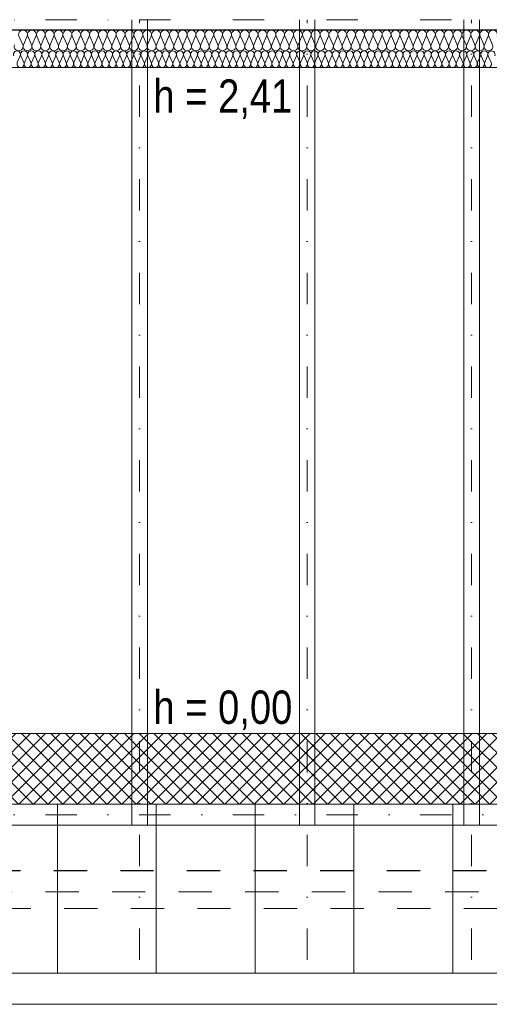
# Model space of a CAD drawing. Extents: x -558982 to 5119495, y -5290134 to 97908.
# Tile 253 of 256: x -427688 to -425432, y 76434 to 81165. Entities that reach past the tile are written whole.
import ezdxf

# ---------------------------------------------------------------- set-up
doc = ezdxf.new("R2010")
doc.units = 0
doc.header["$MEASUREMENT"] = 0
doc.linetypes.add('Dot & Dashed', pattern=[450, 150, -150, 0, -150])
doc.linetypes.add('Przerywana', pattern=[320, 160, -160])
for name, color, linetype, lineweight in [('Arch dachowki_Nr_Pióra__81', 252, 'Continuous', 9), ('Arch ocieplenie_Nr_Pióra__44', 252, 'Continuous', 13), ('Arch wykończenie_Nr_Pióra__3', 252, 'Continuous', 18), ('arch wypelnienia_Nr_Pióra__2', 252, 'Continuous', 13), ('INWENT DACH_Nr_Pióra__21', 252, 'Continuous', 9), ('INWENT KONST. DREWNIANA_Nr_Pióra__2', 252, 'Continuous', 13), ('INWENT KONST. DREWNIANA_Nr_Pióra__21', 252, 'Continuous', 9), ('INWENT RURY SPUSTOWE_Nr_Pióra__21', 252, 'Continuous', 9), ('INWENT WYMIARY_Nr_Pióra__21', 252, 'Continuous', 9), ('INWENT.ŚCIANY_Nr_Pióra__1', 252, 'Continuous', 25), ('INWENT.ŚCIANY_Nr_Pióra__2', 252, 'Continuous', 13)]:
    doc.layers.add(name, color=color, linetype=linetype, lineweight=lineweight)
doc.layers.add('Arch ocieplenie', color=252, linetype='Continuous')
doc.styles.add('GENERATED_STYLE_2', font='ARIALN.TTF')

# ---------------------------------------------------------------- blocks, each defined once
blk = doc.blocks.new('Izolacja cieplna 14_225', base_point=(-429844.9, 96852.6))
at = {"layer": 'Arch ocieplenie_Nr_Pióra__44', "linetype": 'Continuous'}
for p, q in [((-427699.9, 96796.4), (-427685.8, 96828.8)), ((-427682.9, 96828.8), (-427668.7, 96796.4)), ((-427665.9, 96796.4), (-427651.7, 96828.8)), ((-427648.9, 96828.8), (-427634.7, 96796.4)), ((-427631.9, 96796.4), (-427617.7, 96828.8)), ((-427614.8, 96828.8), (-427600.7, 96796.4)), ((-427597.8, 96796.4), (-427583.7, 96828.8)), ((-427580.8, 96828.8), (-427566.7, 96796.4)), ((-427563.8, 96796.4), (-427549.7, 96828.8)), ((-427546.8, 96828.8), (-427532.6, 96796.4)), ((-427529.8, 96796.4), (-427515.6, 96828.8)), ((-427512.8, 96828.8), (-427498.6, 96796.4)), ((-427495.8, 96796.4), (-427481.6, 96828.8)), ((-427478.7, 96828.8), (-427464.6, 96796.4)), ((-427461.7, 96796.4), (-427447.6, 96828.8)), ((-427444.7, 96828.8), (-427430.6, 96796.4)), ((-427427.7, 96796.4), (-427413.5, 96828.8)), ((-427410.7, 96828.8), (-427396.5, 96796.4)), ((-427393.7, 96796.4), (-427379.5, 96828.8)), ((-427376.7, 96828.8), (-427362.5, 96796.4)), ((-427359.7, 96796.4), (-427345.5, 96828.8)), ((-427342.6, 96828.8), (-427328.5, 96796.4)), ((-427325.6, 96796.4), (-427311.5, 96828.8)), ((-427308.6, 96828.8), (-427294.5, 96796.4)), ((-427291.6, 96796.4), (-427277.4, 96828.8)), ((-427274.6, 96828.8), (-427260.4, 96796.4)), ((-427257.6, 96796.4), (-427243.4, 96828.8)), ((-427240.6, 96828.8), (-427226.4, 96796.4)), ((-427223.5, 96796.4), (-427209.4, 96828.8)), ((-427206.5, 96828.8), (-427192.4, 96796.4)), ((-427189.5, 96796.4), (-427175.4, 96828.8)), ((-427172.5, 96828.8), (-427158.4, 96796.4)), ((-427155.5, 96796.4), (-427141.3, 96828.8)), ((-427138.5, 96828.8), (-427124.3, 96796.4)), ((-427121.5, 96796.4), (-427107.3, 96828.8)), ((-427104.5, 96828.8), (-427090.3, 96796.4)), ((-427087.4, 96796.4), (-427073.3, 96828.8)), ((-427070.4, 96828.8), (-427056.3, 96796.4)), ((-427053.4, 96796.4), (-427039.3, 96828.8)), ((-427036.4, 96828.8), (-427022.3, 96796.4)), ((-427019.4, 96796.4), (-427005.2, 96828.8)), ((-427002.4, 96828.8), (-426988.2, 96796.4)), ((-426985.4, 96796.4), (-426971.2, 96828.8)), ((-426968.4, 96828.8), (-426954.2, 96796.4)), ((-426951.3, 96796.4), (-426937.2, 96828.8)), ((-426934.3, 96828.8), (-426920.2, 96796.4)), ((-426917.3, 96796.4), (-426903.2, 96828.8)), ((-426900.3, 96828.8), (-426886.2, 96796.4)), ((-426883.3, 96796.4), (-426869.1, 96828.8)), ((-426866.3, 96828.8), (-426852.1, 96796.4)), ((-426849.3, 96796.4), (-426835.1, 96828.8)), ((-426832.3, 96828.8), (-426818.1, 96796.4)), ((-426815.2, 96796.4), (-426801.1, 96828.8)), ((-426798.2, 96828.8), (-426784.1, 96796.4)), ((-426781.2, 96796.4), (-426767.1, 96828.8)), ((-426764.2, 96828.8), (-426750.1, 96796.4)), ((-426747.2, 96796.4), (-426733, 96828.8)), ((-426730.2, 96828.8), (-426716, 96796.4)), ((-426713.2, 96796.4), (-426699, 96828.8)), ((-426696.2, 96828.8), (-426682, 96796.4)), ((-426679.1, 96796.4), (-426665, 96828.8)), ((-426662.1, 96828.8), (-426648, 96796.4)), ((-426645.1, 96796.4), (-426631, 96828.8)), ((-426628.1, 96828.8), (-426613.9, 96796.4)), ((-426611.1, 96796.4), (-426596.9, 96828.8)), ((-426594.1, 96828.8), (-426579.9, 96796.4)), ((-426577.1, 96796.4), (-426562.9, 96828.8)), ((-426560.1, 96828.8), (-426545.9, 96796.4)), ((-426543, 96796.4), (-426528.9, 96828.8)), ((-426526, 96828.8), (-426511.9, 96796.4)), ((-426509, 96796.4), (-426494.9, 96828.8)), ((-426492, 96828.8), (-426477.8, 96796.4)), ((-426475, 96796.4), (-426460.8, 96828.8)), ((-426458, 96828.8), (-426443.8, 96796.4)), ((-426441, 96796.4), (-426426.8, 96828.8)), ((-426423.9, 96828.8), (-426409.8, 96796.4)), ((-426406.9, 96796.4), (-426392.8, 96828.8)), ((-426389.9, 96828.8), (-426375.8, 96796.4)), ((-426372.9, 96796.4), (-426358.8, 96828.8)), ((-426355.9, 96828.8), (-426341.7, 96796.4)), ((-426338.9, 96796.4), (-426324.7, 96828.8)), ((-426321.9, 96828.8), (-426307.7, 96796.4)), ((-426304.9, 96796.4), (-426290.7, 96828.8)), ((-426287.8, 96828.8), (-426273.7, 96796.4)), ((-426270.8, 96796.4), (-426256.7, 96828.8)), ((-426253.8, 96828.8), (-426239.7, 96796.4)), ((-426236.8, 96796.4), (-426222.7, 96828.8)), ((-426219.8, 96828.8), (-426205.6, 96796.4)), ((-426202.8, 96796.4), (-426188.6, 96828.8)), ((-426185.8, 96828.8), (-426171.6, 96796.4)), ((-426168.8, 96796.4), (-426154.6, 96828.8)), ((-426151.7, 96828.8), (-426137.6, 96796.4)), ((-426134.7, 96796.4), (-426120.6, 96828.8)), ((-426117.7, 96828.8), (-426103.6, 96796.4)), ((-426100.7, 96796.4), (-426086.6, 96828.8)), ((-426083.7, 96828.8), (-426069.5, 96796.4)), ((-426066.7, 96796.4), (-426052.5, 96828.8)), ((-426049.7, 96828.8), (-426035.5, 96796.4)), ((-426032.7, 96796.4), (-426018.5, 96828.8)), ((-426015.6, 96828.8), (-426001.5, 96796.4)), ((-425998.6, 96796.4), (-425984.5, 96828.8)), ((-425981.6, 96828.8), (-425967.5, 96796.4)), ((-425964.6, 96796.4), (-425950.4, 96828.8)), ((-425947.6, 96828.8), (-425933.4, 96796.4)), ((-425930.6, 96796.4), (-425916.4, 96828.8)), ((-425913.6, 96828.8), (-425899.4, 96796.4)), ((-425896.6, 96796.4), (-425882.4, 96828.8)), ((-425879.5, 96828.8), (-425865.4, 96796.4)), ((-425862.5, 96796.4), (-425848.4, 96828.8)), ((-425845.5, 96828.8), (-425831.4, 96796.4)), ((-425828.5, 96796.4), (-425814.3, 96828.8)), ((-425811.5, 96828.8), (-425797.3, 96796.4)), ((-425794.5, 96796.4), (-425780.3, 96828.8)), ((-425777.5, 96828.8), (-425763.3, 96796.4)), ((-425760.5, 96796.4), (-425746.3, 96828.8)), ((-425743.4, 96828.8), (-425729.3, 96796.4)), ((-425726.4, 96796.4), (-425712.3, 96828.8)), ((-425709.4, 96828.8), (-425695.3, 96796.4)), ((-425692.4, 96796.4), (-425678.2, 96828.8)), ((-425675.4, 96828.8), (-425661.2, 96796.4)), ((-425658.4, 96796.4), (-425644.2, 96828.8)), ((-425641.4, 96828.8), (-425627.2, 96796.4)), ((-425624.3, 96796.4), (-425610.2, 96828.8)), ((-425607.3, 96828.8), (-425593.2, 96796.4)), ((-425590.3, 96796.4), (-425576.2, 96828.8)), ((-425573.3, 96828.8), (-425559.2, 96796.4)), ((-425556.3, 96796.4), (-425542.1, 96828.8)), ((-425539.3, 96828.8), (-425525.1, 96796.4)), ((-425522.3, 96796.4), (-425508.1, 96828.8)), ((-425505.3, 96828.8), (-425491.1, 96796.4)), ((-425488.2, 96796.4), (-425474.1, 96828.8)), ((-425471.2, 96828.8), (-425457.1, 96796.4)), ((-425454.2, 96796.4), (-425440.1, 96828.8)), ((-425437.2, 96828.8), (-425423.1, 96796.4))]:
    blk.add_line(p, q, dxfattribs=at)
for centre, start_param, end_param in [((-427701.3, 96835.6), 4.299595, 8.266774), ((-427667.3, 96835.6), 4.299595, 8.266774), ((-427633.3, 96835.6), 4.299595, 8.266774), ((-427599.3, 96835.6), 4.299595, 8.266774), ((-427565.2, 96835.6), 4.299595, 8.266774), ((-427531.2, 96835.6), 4.299595, 8.266774), ((-427497.2, 96835.6), 4.299595, 8.266774), ((-427463.2, 96835.6), 4.299595, 8.266774), ((-427429.1, 96835.6), 4.299595, 8.266774), ((-427395.1, 96835.6), 4.299595, 8.266774), ((-427361.1, 96835.6), 4.299595, 8.266774), ((-427327.1, 96835.6), 4.299595, 8.266774), ((-427293, 96835.6), 4.299595, 8.266774), ((-427259, 96835.6), 4.299595, 8.266774), ((-427225, 96835.6), 4.299595, 8.266774), ((-427191, 96835.6), 4.299595, 8.266774), ((-427156.9, 96835.6), 4.299595, 8.266774), ((-427122.9, 96835.6), 4.299595, 8.266774), ((-427088.9, 96835.6), 4.299595, 8.266774), ((-427054.9, 96835.6), 4.299595, 8.266774), ((-427020.8, 96835.6), 4.299595, 8.266774), ((-426986.8, 96835.6), 4.299595, 8.266774), ((-426952.8, 96835.6), 4.299595, 8.266774), ((-426918.7, 96835.6), 4.299595, 8.266774), ((-426884.7, 96835.6), 4.299595, 8.266774), ((-426850.7, 96835.6), 4.299595, 8.266774), ((-426816.7, 96835.6), 4.299595, 8.266774), ((-426782.6, 96835.6), 4.299595, 8.266774), ((-426748.6, 96835.6), 4.299595, 8.266774), ((-426714.6, 96835.6), 4.299595, 8.266774), ((-426680.6, 96835.6), 4.299595, 8.266774), ((-426646.5, 96835.6), 4.299595, 8.266774), ((-426612.5, 96835.6), 4.299595, 8.266774), ((-426578.5, 96835.6), 4.299595, 8.266774), ((-426544.5, 96835.6), 4.299595, 8.266774), ((-426510.4, 96835.6), 4.299595, 8.266774), ((-426476.4, 96835.6), 4.299595, 8.266774), ((-426442.4, 96835.6), 4.299595, 8.266774), ((-426408.4, 96835.6), 4.299595, 8.266774), ((-426374.3, 96835.6), 4.299595, 8.266774), ((-426340.3, 96835.6), 4.299595, 8.266774), ((-426306.3, 96835.6), 4.299595, 8.266774), ((-426272.3, 96835.6), 4.299595, 8.266774), ((-426238.2, 96835.6), 4.299595, 8.266774), ((-426204.2, 96835.6), 4.299595, 8.266774), ((-426170.2, 96835.6), 4.299595, 8.266774), ((-426136.2, 96835.6), 4.299595, 8.266774), ((-426102.1, 96835.6), 4.299595, 8.266774), ((-426068.1, 96835.6), 4.299595, 8.266774), ((-426034.1, 96835.6), 4.299595, 8.266774), ((-426000.1, 96835.6), 4.299595, 8.266774), ((-425966, 96835.6), 4.299595, 8.266774), ((-425932, 96835.6), 4.299595, 8.266774), ((-425898, 96835.6), 4.299595, 8.266774), ((-425864, 96835.6), 4.299595, 8.266774), ((-425829.9, 96835.6), 4.299595, 8.266774), ((-425795.9, 96835.6), 4.299595, 8.266774), ((-425761.9, 96835.6), 4.299595, 8.266774), ((-425727.9, 96835.6), 4.299595, 8.266774), ((-425693.8, 96835.6), 4.299595, 8.266774), ((-425659.8, 96835.6), 4.299595, 8.266774), ((-425625.8, 96835.6), 4.299595, 8.266774), ((-425591.8, 96835.6), 4.299595, 8.266774), ((-425557.7, 96835.6), 4.299595, 8.266774), ((-425523.7, 96835.6), 4.299595, 8.266774), ((-425489.7, 96835.6), 4.299595, 8.266774), ((-425455.7, 96835.6), 4.299595, 8.266774), ((-425421.6, 96835.6), 4.299595, 8.266774), ((-427684.3, 96789.6), 1.158003, 5.125183), ((-427650.3, 96789.6), 1.158003, 5.125183), ((-427616.3, 96789.6), 1.158003, 5.125183), ((-427582.2, 96789.6), 1.158003, 5.125183), ((-427548.2, 96789.6), 1.158003, 5.125183), ((-427514.2, 96789.6), 1.158003, 5.125183), ((-427480.2, 96789.6), 1.158003, 5.125183), ((-427446.1, 96789.6), 1.158003, 5.125183), ((-427412.1, 96789.6), 1.158003, 5.125183), ((-427378.1, 96789.6), 1.158003, 5.125183), ((-427344.1, 96789.6), 1.158003, 5.125183), ((-427310, 96789.6), 1.158003, 5.125183), ((-427276, 96789.6), 1.158003, 5.125183), ((-427242, 96789.6), 1.158003, 5.125183), ((-427208, 96789.6), 1.158003, 5.125183), ((-427173.9, 96789.6), 1.158003, 5.125183), ((-427139.9, 96789.6), 1.158003, 5.125183), ((-427105.9, 96789.6), 1.158003, 5.125183), ((-427071.9, 96789.6), 1.158003, 5.125183), ((-427037.8, 96789.6), 1.158003, 5.125183), ((-427003.8, 96789.6), 1.158003, 5.125183), ((-426969.8, 96789.6), 1.158003, 5.125183), ((-426935.8, 96789.6), 1.158003, 5.125183), ((-426901.7, 96789.6), 1.158003, 5.125183), ((-426867.7, 96789.6), 1.158003, 5.125183), ((-426833.7, 96789.6), 1.158003, 5.125183), ((-426799.7, 96789.6), 1.158003, 5.125183), ((-426765.6, 96789.6), 1.158003, 5.125183), ((-426731.6, 96789.6), 1.158003, 5.125183), ((-426697.6, 96789.6), 1.158003, 5.125183), ((-426663.6, 96789.6), 1.158003, 5.125183), ((-426629.5, 96789.6), 1.158003, 5.125183), ((-426595.5, 96789.6), 1.158003, 5.125183), ((-426561.5, 96789.6), 1.158003, 5.125183), ((-426527.5, 96789.6), 1.158003, 5.125183), ((-426493.4, 96789.6), 1.158003, 5.125183), ((-426459.4, 96789.6), 1.158003, 5.125183), ((-426425.4, 96789.6), 1.158003, 5.125183), ((-426391.4, 96789.6), 1.158003, 5.125183), ((-426357.3, 96789.6), 1.158003, 5.125183), ((-426323.3, 96789.6), 1.158003, 5.125183), ((-426289.3, 96789.6), 1.158003, 5.125183), ((-426255.3, 96789.6), 1.158003, 5.125183), ((-426221.2, 96789.6), 1.158003, 5.125183), ((-426187.2, 96789.6), 1.158003, 5.125183), ((-426153.2, 96789.6), 1.158003, 5.125183), ((-426119.1, 96789.6), 1.158003, 5.125183), ((-426085.1, 96789.6), 1.158003, 5.125183), ((-426051.1, 96789.6), 1.158003, 5.125183), ((-426017.1, 96789.6), 1.158003, 5.125183), ((-425983, 96789.6), 1.158003, 5.125183), ((-425949, 96789.6), 1.158003, 5.125183), ((-425915, 96789.6), 1.158003, 5.125183), ((-425881, 96789.6), 1.158003, 5.125183), ((-425846.9, 96789.6), 1.158003, 5.125183), ((-425812.9, 96789.6), 1.158003, 5.125183), ((-425778.9, 96789.6), 1.158003, 5.125183), ((-425744.9, 96789.6), 1.158003, 5.125183), ((-425710.8, 96789.6), 1.158003, 5.125183), ((-425676.8, 96789.6), 1.158003, 5.125183), ((-425642.8, 96789.6), 1.158003, 5.125183), ((-425608.8, 96789.6), 1.158003, 5.125183), ((-425574.7, 96789.6), 1.158003, 5.125183), ((-425540.7, 96789.6), 1.158003, 5.125183), ((-425506.7, 96789.6), 1.158003, 5.125183), ((-425472.7, 96789.6), 1.158003, 5.125183), ((-425438.6, 96789.6), 1.158003, 5.125183)]:
    blk.add_ellipse(centre, major_axis=(0, 17), ratio=0.999906, start_param=start_param, end_param=end_param, dxfattribs=at)
blk = doc.blocks.new('Izolacja cieplna 14_226', base_point=(-419194.9, 96952.6))
at = {"layer": 'Arch ocieplenie_Nr_Pióra__44', "linetype": 'Continuous'}
for p, q in [((-427674.1, 96882.4), (-427691.9, 96922.8)), ((-427652.8, 96922.8), (-427670.6, 96882.4)), ((-427631.5, 96882.4), (-427649.3, 96922.8)), ((-427610.2, 96922.8), (-427628, 96882.4)), ((-427588.9, 96882.4), (-427606.7, 96922.8)), ((-427567.6, 96922.8), (-427585.4, 96882.4)), ((-427546.3, 96882.4), (-427564.1, 96922.8)), ((-427525, 96922.8), (-427542.8, 96882.4)), ((-427503.7, 96882.4), (-427521.5, 96922.8)), ((-427482.4, 96922.8), (-427500.2, 96882.4)), ((-427461.1, 96882.4), (-427478.9, 96922.8)), ((-427439.8, 96922.8), (-427457.6, 96882.4)), ((-427418.5, 96882.4), (-427436.3, 96922.8)), ((-427397.2, 96922.8), (-427415, 96882.4)), ((-427375.9, 96882.4), (-427393.7, 96922.8)), ((-427354.6, 96922.8), (-427372.4, 96882.4)), ((-427333.3, 96882.4), (-427351.1, 96922.8)), ((-427312, 96922.8), (-427329.8, 96882.4)), ((-427290.7, 96882.4), (-427308.5, 96922.8)), ((-427269.4, 96922.8), (-427287.2, 96882.4)), ((-427248.1, 96882.4), (-427265.9, 96922.8)), ((-427226.8, 96922.8), (-427244.6, 96882.4)), ((-427205.5, 96882.4), (-427223.3, 96922.8)), ((-427184.2, 96922.8), (-427202, 96882.4)), ((-427162.9, 96882.4), (-427180.7, 96922.8)), ((-427141.6, 96922.8), (-427159.4, 96882.4)), ((-427120.3, 96882.4), (-427138.1, 96922.8)), ((-427099, 96922.8), (-427116.8, 96882.4)), ((-427077.7, 96882.4), (-427095.5, 96922.8)), ((-427056.4, 96922.8), (-427074.2, 96882.4)), ((-427035.1, 96882.4), (-427052.9, 96922.8)), ((-427013.8, 96922.8), (-427031.6, 96882.4)), ((-426992.5, 96882.4), (-427010.3, 96922.8)), ((-426971.2, 96922.8), (-426989, 96882.4)), ((-426949.9, 96882.4), (-426967.7, 96922.8)), ((-426928.6, 96922.8), (-426946.4, 96882.4)), ((-426907.3, 96882.4), (-426925.1, 96922.8)), ((-426886, 96922.8), (-426903.8, 96882.4)), ((-426864.7, 96882.4), (-426882.5, 96922.8)), ((-426843.4, 96922.8), (-426861.2, 96882.4)), ((-426822.1, 96882.4), (-426839.9, 96922.8)), ((-426800.8, 96922.8), (-426818.6, 96882.4)), ((-426779.5, 96882.4), (-426797.3, 96922.8)), ((-426758.2, 96922.8), (-426776, 96882.4)), ((-426736.9, 96882.4), (-426754.7, 96922.8)), ((-426715.6, 96922.8), (-426733.4, 96882.4)), ((-426694.3, 96882.4), (-426712.1, 96922.8)), ((-426673, 96922.8), (-426690.8, 96882.4)), ((-426651.7, 96882.4), (-426669.5, 96922.8)), ((-426630.4, 96922.8), (-426648.2, 96882.4)), ((-426609.1, 96882.4), (-426626.9, 96922.8)), ((-426587.8, 96922.8), (-426605.6, 96882.4)), ((-426566.5, 96882.4), (-426584.3, 96922.8)), ((-426545.2, 96922.8), (-426563, 96882.4)), ((-426523.9, 96882.4), (-426541.7, 96922.8)), ((-426502.6, 96922.8), (-426520.4, 96882.4)), ((-426481.3, 96882.4), (-426499.1, 96922.8)), ((-426460, 96922.8), (-426477.8, 96882.4)), ((-426438.7, 96882.4), (-426456.5, 96922.8)), ((-426417.4, 96922.8), (-426435.2, 96882.4)), ((-426396.1, 96882.4), (-426413.9, 96922.8)), ((-426374.8, 96922.8), (-426392.6, 96882.4)), ((-426353.5, 96882.4), (-426371.3, 96922.8)), ((-426332.2, 96922.8), (-426350, 96882.4)), ((-426310.9, 96882.4), (-426328.7, 96922.8)), ((-426289.6, 96922.8), (-426307.4, 96882.4)), ((-426268.3, 96882.4), (-426286.1, 96922.8)), ((-426247, 96922.8), (-426264.8, 96882.4)), ((-426225.7, 96882.4), (-426243.5, 96922.8)), ((-426204.4, 96922.8), (-426222.2, 96882.4)), ((-426183.1, 96882.4), (-426200.9, 96922.8)), ((-426161.8, 96922.8), (-426179.6, 96882.4)), ((-426140.5, 96882.4), (-426158.3, 96922.8)), ((-426119.2, 96922.8), (-426137, 96882.4)), ((-426097.9, 96882.4), (-426115.7, 96922.8)), ((-426076.6, 96922.8), (-426094.4, 96882.4)), ((-426055.3, 96882.4), (-426073.1, 96922.8)), ((-426034, 96922.8), (-426051.8, 96882.4)), ((-426012.7, 96882.4), (-426030.5, 96922.8)), ((-425991.4, 96922.8), (-426009.2, 96882.4)), ((-425970.1, 96882.4), (-425987.9, 96922.8)), ((-425948.8, 96922.8), (-425966.6, 96882.4)), ((-425927.5, 96882.4), (-425945.3, 96922.8)), ((-425906.2, 96922.8), (-425924, 96882.4)), ((-425884.9, 96882.4), (-425902.7, 96922.8)), ((-425863.6, 96922.8), (-425881.4, 96882.4)), ((-425842.3, 96882.4), (-425860.1, 96922.8)), ((-425821, 96922.8), (-425838.8, 96882.4)), ((-425799.7, 96882.4), (-425817.5, 96922.8)), ((-425778.4, 96922.8), (-425796.2, 96882.4)), ((-425757.1, 96882.4), (-425774.9, 96922.8)), ((-425735.8, 96922.8), (-425753.6, 96882.4)), ((-425714.5, 96882.4), (-425732.3, 96922.8)), ((-425693.2, 96922.8), (-425711, 96882.4)), ((-425671.9, 96882.4), (-425689.7, 96922.8)), ((-425650.6, 96922.8), (-425668.4, 96882.4)), ((-425629.3, 96882.4), (-425647.1, 96922.8)), ((-425608, 96922.8), (-425625.8, 96882.4)), ((-425586.7, 96882.4), (-425604.5, 96922.8)), ((-425565.4, 96922.8), (-425583.2, 96882.4)), ((-425544.1, 96882.4), (-425561.9, 96922.8)), ((-425522.8, 96922.8), (-425540.6, 96882.4)), ((-425501.5, 96882.4), (-425519.3, 96922.8)), ((-425480.2, 96922.8), (-425498, 96882.4)), ((-425458.9, 96882.4), (-425476.7, 96922.8)), ((-425437.6, 96922.8), (-425455.4, 96882.4)), ((-425416.3, 96882.4), (-425434.1, 96922.8))]:
    blk.add_line(p, q, dxfattribs=at)
for centre, start_param, end_param in [((-427672.3, 96931.3), 2.7288, 6.695979), ((-427629.7, 96931.3), 2.7288, 6.695979), ((-427587.1, 96931.3), 2.7288, 6.695979), ((-427544.5, 96931.3), 2.7288, 6.695979), ((-427501.9, 96931.3), 2.7288, 6.695979), ((-427459.3, 96931.3), 2.7288, 6.695979), ((-427416.7, 96931.3), 2.7288, 6.695979), ((-427374.1, 96931.3), 2.7288, 6.695979), ((-427331.5, 96931.3), 2.7288, 6.695979), ((-427288.9, 96931.3), 2.7288, 6.695979), ((-427246.3, 96931.3), 2.7288, 6.695979), ((-427203.7, 96931.3), 2.7288, 6.695979), ((-427161.1, 96931.3), 2.7288, 6.695979), ((-427118.5, 96931.3), 2.7288, 6.695979), ((-427075.9, 96931.3), 2.7288, 6.695979), ((-427033.3, 96931.3), 2.7288, 6.695979), ((-426990.7, 96931.3), 2.7288, 6.695979), ((-426948.1, 96931.3), 2.7288, 6.695979), ((-426905.5, 96931.3), 2.7288, 6.695979), ((-426862.9, 96931.3), 2.7288, 6.695979), ((-426820.3, 96931.3), 2.7288, 6.695979), ((-426777.7, 96931.3), 2.7288, 6.695979), ((-426735.1, 96931.3), 2.7288, 6.695979), ((-426692.5, 96931.3), 2.7288, 6.695979), ((-426649.9, 96931.3), 2.7288, 6.695979), ((-426607.3, 96931.3), 2.7288, 6.695979), ((-426564.7, 96931.3), 2.7288, 6.695979), ((-426522.1, 96931.3), 2.7288, 6.695979), ((-426479.5, 96931.3), 2.7288, 6.695979), ((-426436.9, 96931.3), 2.7288, 6.695979), ((-426394.3, 96931.3), 2.7288, 6.695979), ((-426351.7, 96931.3), 2.7288, 6.695979), ((-426309.1, 96931.3), 2.7288, 6.695979), ((-426266.5, 96931.3), 2.7288, 6.695979), ((-426223.9, 96931.3), 2.7288, 6.695979), ((-426181.3, 96931.3), 2.7288, 6.695979), ((-426138.7, 96931.3), 2.7288, 6.695979), ((-426096.1, 96931.3), 2.7288, 6.695979), ((-426053.5, 96931.3), 2.7288, 6.695979), ((-426010.9, 96931.3), 2.7288, 6.695979), ((-425968.3, 96931.3), 2.7288, 6.695979), ((-425925.7, 96931.3), 2.7288, 6.695979), ((-425883.1, 96931.3), 2.7288, 6.695979), ((-425840.5, 96931.3), 2.7288, 6.695979), ((-425797.9, 96931.3), 2.7288, 6.695979), ((-425755.3, 96931.3), 2.7288, 6.695979), ((-425712.7, 96931.3), 2.7288, 6.695979), ((-425670.1, 96931.3), 2.7288, 6.695979), ((-425627.5, 96931.3), 2.7288, 6.695979), ((-425584.9, 96931.3), 2.7288, 6.695979), ((-425542.3, 96931.3), 2.7288, 6.695979), ((-425499.7, 96931.3), 2.7288, 6.695979), ((-425457.1, 96931.3), 2.7288, 6.695979), ((-425414.5, 96931.3), 2.7288, 6.695979), ((-427693.6, 96873.9), 5.870392, 9.837571), ((-427651, 96873.9), 5.870392, 9.837571), ((-427608.4, 96873.9), 5.870392, 9.837571), ((-427565.8, 96873.9), 5.870392, 9.837571), ((-427523.2, 96873.9), 5.870392, 9.837571), ((-427480.6, 96873.9), 5.870392, 9.837571), ((-427438, 96873.9), 5.870392, 9.837571), ((-427395.4, 96873.9), 5.870392, 9.837571), ((-427352.8, 96873.9), 5.870392, 9.837571), ((-427310.2, 96873.9), 5.870392, 9.837571), ((-427267.6, 96873.9), 5.870392, 9.837571), ((-427225, 96873.9), 5.870392, 9.837571), ((-427182.4, 96873.9), 5.870392, 9.837571), ((-427139.8, 96873.9), 5.870392, 9.837571), ((-427097.2, 96873.9), 5.870392, 9.837571), ((-427054.6, 96873.9), 5.870392, 9.837571), ((-427012, 96873.9), 5.870392, 9.837571), ((-426969.4, 96873.9), 5.870392, 9.837571), ((-426926.8, 96873.9), 5.870392, 9.837571), ((-426884.2, 96873.9), 5.870392, 9.837571), ((-426841.6, 96873.9), 5.870392, 9.837571), ((-426799, 96873.9), 5.870392, 9.837571), ((-426756.4, 96873.9), 5.870392, 9.837571), ((-426713.8, 96873.9), 5.870392, 9.837571), ((-426671.2, 96873.9), 5.870392, 9.837571), ((-426628.6, 96873.9), 5.870392, 9.837571), ((-426586, 96873.9), 5.870392, 9.837571), ((-426543.4, 96873.9), 5.870392, 9.837571), ((-426500.8, 96873.9), 5.870392, 9.837571), ((-426458.2, 96873.9), 5.870392, 9.837571), ((-426415.6, 96873.9), 5.870392, 9.837571), ((-426373, 96873.9), 5.870392, 9.837571), ((-426330.4, 96873.9), 5.870392, 9.837571), ((-426287.8, 96873.9), 5.870392, 9.837571), ((-426245.2, 96873.9), 5.870392, 9.837571), ((-426202.6, 96873.9), 5.870392, 9.837571), ((-426160, 96873.9), 5.870392, 9.837571), ((-426117.4, 96873.9), 5.870392, 9.837571), ((-426074.8, 96873.9), 5.870392, 9.837571), ((-426032.2, 96873.9), 5.870392, 9.837571), ((-425989.6, 96873.9), 5.870392, 9.837571), ((-425947, 96873.9), 5.870392, 9.837571), ((-425904.4, 96873.9), 5.870392, 9.837571), ((-425861.8, 96873.9), 5.870392, 9.837571), ((-425819.2, 96873.9), 5.870392, 9.837571), ((-425776.6, 96873.9), 5.870392, 9.837571), ((-425734, 96873.9), 5.870392, 9.837571), ((-425691.4, 96873.9), 5.870392, 9.837571), ((-425648.8, 96873.9), 5.870392, 9.837571), ((-425606.2, 96873.9), 5.870392, 9.837571), ((-425563.6, 96873.9), 5.870392, 9.837571), ((-425521, 96873.9), 5.870392, 9.837571), ((-425478.4, 96873.9), 5.870392, 9.837571), ((-425435.8, 96873.9), 5.870392, 9.837571)]:
    blk.add_ellipse(centre, major_axis=(-21.3, 0), ratio=0.998489, start_param=start_param, end_param=end_param, dxfattribs=at)

msp = doc.modelspace()

# ---------------------------------------------------------------- hatches: boundary and pattern name
at = {"layer": 'arch wypelnienia_Nr_Pióra__2', "linetype": 'Continuous'}
h = msp.add_hatch(dxfattribs=at)
h.set_pattern_fill('Grid_5x5_Diagonal', color=252, style=0, pattern_type=2)
h.set_pattern_definition([(45, (0, -15837.553), (-35.355339, 35.355339), []), (135, (0, -15837.553), (35.355339, 35.355339), [])])
h.paths.add_polyline_path([(-415254.9, 77395.1), (-429794.9, 77395.1), (-429794.9, 77735.1), (-415254.9, 77735.1)], flags=0)

# ---------------------------------------------------------------- linework, layer by layer
at = {"layer": 'Arch dachowki_Nr_Pióra__81', "color": 252, "linetype": 'Continuous'}
for p, q in [((-427507.4, 76584), (-427507.4, 77395.1)), ((-427032.4, 76584), (-427032.4, 77395.1)), ((-426557.4, 76584), (-426557.4, 77395.1)), ((-426082.4, 76584), (-426082.4, 77395.1)), ((-425607.4, 76584), (-425607.4, 77395.1))]:
    msp.add_line(p, q, dxfattribs=at)
at = {"layer": 'Arch wykończenie_Nr_Pióra__3', "color": 252, "linetype": 'Continuous'}
for p, q in [((-419244.9, 80935.1), (-429794.9, 80935.1)), ((-415254.9, 77735.1), (-429794.9, 77735.1))]:
    msp.add_line(p, q, dxfattribs=at)
at = {"layer": 'Arch wykończenie_Nr_Pióra__3', "color": 252, "linetype": 'Przerywana'}
msp.add_line((-414514.9, 76895.1), (-430484.9, 76895.1), dxfattribs=at)
at = {"layer": 'INWENT DACH_Nr_Pióra__21', "color": 252, "linetype": 'Continuous'}
msp.add_line((-414324.9, 76584), (-430714.9, 76584), dxfattribs=at)
at = {"layer": 'INWENT KONST. DREWNIANA_Nr_Pióra__2', "color": 252, "linetype": 'Continuous'}
for p, q in [((-427149.9, 77295.1), (-427149.9, 81165.1)), ((-427074.9, 77295.1), (-427074.9, 81165.1)), ((-426344.9, 77295.1), (-426344.9, 81165.1)), ((-426269.9, 77295.1), (-426269.9, 81165.1)), ((-425554.9, 77295.1), (-425554.9, 81165.1)), ((-425479.9, 77295.1), (-425479.9, 81165.1))]:
    msp.add_line(p, q, dxfattribs=at)
at = {"layer": 'INWENT KONST. DREWNIANA_Nr_Pióra__21', "color": 252, "linetype": 'Dot & Dashed'}
for p, q in [((-430714.9, 81165.1), (-414324.9, 81165.1)), ((-427112.4, 76648.1), (-427112.4, 81165.1)), ((-426307.4, 76648.1), (-426307.4, 81165.1)), ((-425517.4, 76648.1), (-425517.4, 81165.1)), ((-430714.9, 77345.1), (-414324.9, 77345.1))]:
    msp.add_line(p, q, dxfattribs=at)
at = {"layer": 'INWENT KONST. DREWNIANA_Nr_Pióra__21', "color": 252, "linetype": 'Continuous'}
for p, q in [((-430714.9, 77395.1), (-414324.9, 77395.1)), ((-430714.9, 77295.1), (-414324.9, 77295.1))]:
    msp.add_line(p, q, dxfattribs=at)
at = {"layer": 'INWENT RURY SPUSTOWE_Nr_Pióra__21', "color": 252, "linetype": 'Continuous'}
msp.add_line((-414324.9, 76434), (-430714.9, 76434), dxfattribs=at)
at = {"layer": 'INWENT.ŚCIANY_Nr_Pióra__1', "color": 252, "linetype": 'Continuous'}
msp.add_line((-419194.9, 81115.1), (-429844.9, 81115.1), dxfattribs=at)
at = {"layer": 'INWENT.ŚCIANY_Nr_Pióra__1', "color": 252, "linetype": 'Przerywana'}
msp.add_line((-415204.9, 77075.1), (-429844.9, 77075.1), dxfattribs=at)
at = {"layer": 'INWENT.ŚCIANY_Nr_Pióra__2', "color": 252, "linetype": 'Przerywana'}
msp.add_line((-430444.9, 76975.1), (-414594.9, 76975.1), dxfattribs=at)

# ---------------------------------------------------------------- block references
at = {"layer": 'Arch ocieplenie', "color": 252, "linetype": 'Continuous', "lineweight": 13}
for name, p in [('Izolacja cieplna 14_226', (-419194.9, 81115.1)), ('Izolacja cieplna 14_225', (-429844.9, 81015.1))]:
    msp.add_blockref(name, p, dxfattribs=at)

# ---------------------------------------------------------------- texts
at = {"layer": 'INWENT WYMIARY_Nr_Pióra__21', "color": 252, "linetype": 'Continuous', "char_height": 160, "attachment_point": 8, "style": 'GENERATED_STYLE_2'}
for s, insert in [('{h = 2,41}', (-426712.3, 80688.2)), ('{h = 0,00}', (-426712.3, 77751.7))]:
    msp.add_mtext(s, dxfattribs=dict(at, insert=insert))

doc.saveas('drawing.dxf')
